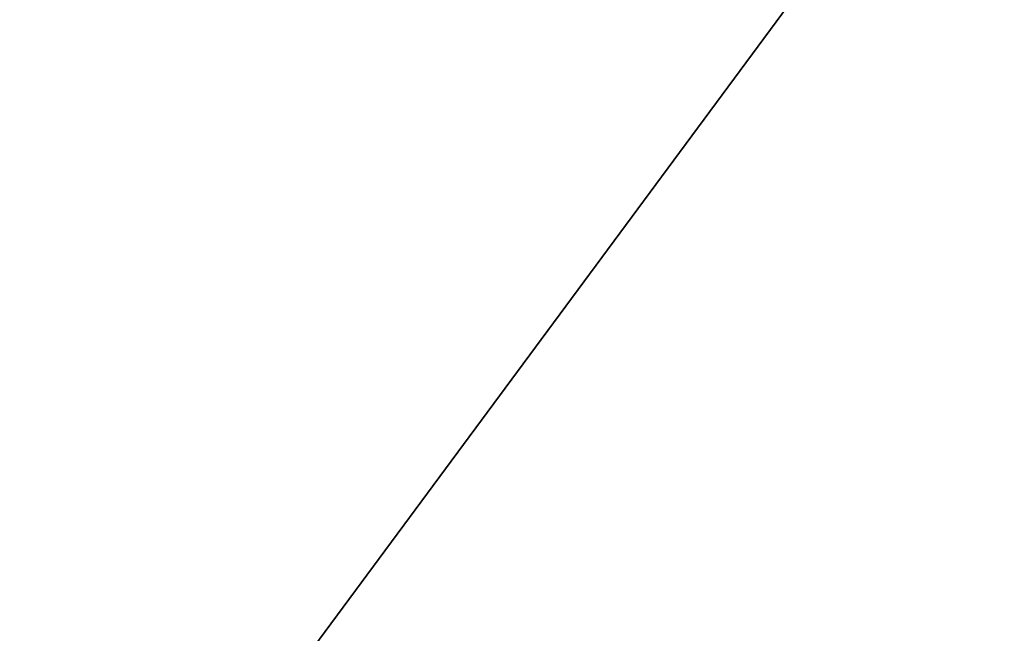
# Model space of a CAD drawing. Header units: centimetres. Extents: x 0 to 30.7, y 0 to 40.
# Tile 18 of 256: x 0.871 to 1.098, y 0.556 to 0.697. Entities that reach past the tile are written whole.
import ezdxf

# ---------------------------------------------------------------- set-up
doc = ezdxf.new("R2010")
doc.units = ezdxf.units.CM
doc.header["$LTSCALE"] = 2.54
doc.layers.get('0').update_dxf_attribs({"true_color": 0xff5454})

# ---------------------------------------------------------------- blocks, each defined once
blk = doc.blocks.new('Kosz na _mieci DERBIN SMALL.STL')
at = {"color": 0}
for p, q in [((30.13, 40, 15.7), (0.53, 0, 15.7)), ((30.13, 40, 15.7), (0.53, 0, 15.7)), ((30.13, 40, 15.8), (0.53, 0, 15.8)), ((30.13, 40, 15.8), (0.53, 0, 15.8))]:
    blk.add_line(p, q, dxfattribs=at)
mesh = blk.add_polyface(dxfattribs=at)
corners = [(30.13, 40, 15.7), (0.53, 0, 15.7), (0.53, 40, 15.7)]
mesh.append_faces([[corners[k] for k in face] for face in [(0, 1, 2)]], dxfattribs={"color": 0})
mesh = blk.add_polyface(dxfattribs=at)
corners = [(30.13, 0, 15.7), (0.53, 0, 15.7), (30.13, 40, 15.7)]
mesh.append_faces([[corners[k] for k in face] for face in [(0, 1, 2)]], dxfattribs={"color": 0})
mesh = blk.add_polyface(dxfattribs=at)
corners = [(30.13, 40, 15.8), (0.53, 0, 15.8), (30.13, 0, 15.8)]
mesh.append_faces([[corners[k] for k in face] for face in [(0, 1, 2)]], dxfattribs={"color": 0})
mesh = blk.add_polyface(dxfattribs=at)
corners = [(30.13, 40, 15.8), (0.53, 40, 15.8), (0.53, 0, 15.8)]
mesh.append_faces([[corners[k] for k in face] for face in [(0, 1, 2)]], dxfattribs={"color": 0})

msp = doc.modelspace()

# ---------------------------------------------------------------- block references
at = {"color": 0}
msp.add_blockref('Kosz na _mieci DERBIN SMALL.STL', (0, 0), dxfattribs=at)

doc.saveas('drawing.dxf')
